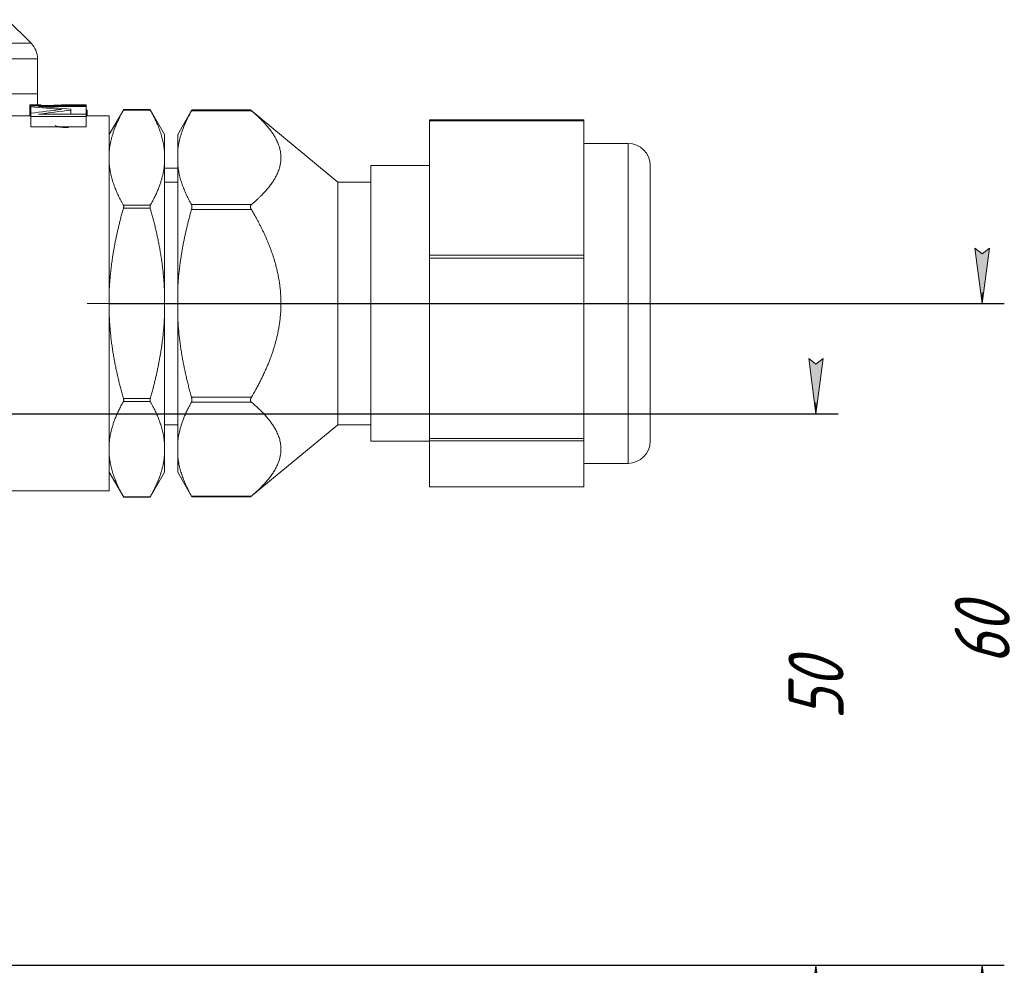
# Model space of a CAD drawing. Header units: millimetres. Extents: x -104 to 382, y -287 to 233.
# Tile 40 of 45: x 66 to 155, y 3 to 88. Entities that reach past the tile are written whole.
import ezdxf

# ---------------------------------------------------------------- set-up
doc = ezdxf.new("R2010")
doc.units = ezdxf.units.MM
for name, pattern in [('K5LT_AXLED', [12, 7.5, -1.5, 1.5, -1.5]), ('K5LT_BASIC', [0]), ('K5LT_THIN', [0])]:
    doc.linetypes.add(name, pattern=pattern)
doc.styles.add('KDIMTEXTSTYLE', font='GOST_AU.SHX', dxfattribs={"width": 0.96, "oblique": 15, "height": 5})
doc.dimstyles.new('KDIMSTYLE (1.00)', dxfattribs={"dimtxt": 5, "dimasz": 1, "dimexe": 2, "dimexo": 0, "dimgap": 1, "dimtad": 1, "dimtxsty": 'KDIMTEXTSTYLE', "dimsah": 1, "dimcen": 0, "dimdle": 1, "dimadec": 0, "dimazin": 0, "dimtfac": 0.667, "dimtmove": 0, "dimatfit": 3, "dimfxl": 1, "dimtvp": 1, "dimtolj": 1, "dimtzin": 0, "dimarcsym": 0})

# ---------------------------------------------------------------- blocks, each defined once
blk = doc.blocks.new('KDIMARROW_01')
blk.add_hatch(color=0).paths.add_polyline_path([(0, 0), (-5, 0.658), (-4.5, 0), (-5, -0.658)])
at = {"color": 0, "linetype": 'K5LT_THIN', "lineweight": 18}
for p, q in [((-4.5, 0), (-5, 0.658)), ((-5, 0.658), (0, 0)), ((0, 0), (-5, -0.658)), ((-5, -0.658), (-4.5, 0)), ((0, 0), (-1, 0))]:
    blk.add_line(p, q, dxfattribs=at)

msp = doc.modelspace()

# ---------------------------------------------------------------- linework, layer by layer
at = {"color": 150, "linetype": 'K5LT_BASIC', "lineweight": 20, "true_color": 0x0080ff}
for p, q in [((64.786, 88.214), (66.914, 86.086)), ((67.5, 81.5), (67.5, 84.672)), ((67.5, 80.5), (67.5, 81.5)), ((66.789, 79.5), (66.789, 80.487)), ((67.485, 80.5), (66.874, 80.5)), ((66.895, 80.419), (71.895, 80.419)), ((66.895, 80.301), (66.895, 80.419)), ((66.895, 79.731), (66.895, 80.301)), ((67.802, 80.488), (67.089, 80.488)), ((67.089, 80.419), (67.089, 80.488)), ((67.485, 80.5), (67.527, 80.5)), ((71.895, 80.339), (67.588, 80.339)), ((67.802, 80.489), (67.802, 80.488)), ((67.802, 80.419), (67.802, 80.488)), ((71.213, 80.5), (70.476, 80.5)), ((71.186, 80.419), (71.186, 80.483)), ((71.895, 80.483), (71.186, 80.483)), ((71.194, 80.5), (71.213, 80.5)), ((71.315, 80.5), (71.315, 80.5)), ((71.895, 80.5), (71.315, 80.5)), ((71.895, 80.5), (71.895, 80.483)), ((71.895, 80.419), (71.895, 80.483)), ((71.895, 80.419), (71.895, 80.339)), ((71.895, 79.64), (71.895, 80.339)), ((66.874, 79.5), (64.052, 79.5)), ((66.895, 79.5), (66.874, 79.5)), ((66.895, 79.428), (66.895, 79.731)), ((66.895, 78.488), (66.895, 79.428)), ((71.895, 79.428), (66.895, 79.428)), ((67.588, 79.64), (71.895, 79.64)), ((70.517, 80.103), (70.517, 80.008)), ((70.517, 79.64), (70.517, 80.008)), ((71.895, 79.64), (71.895, 79.428)), ((74, 79.5), (71.895, 79.5)), ((71.895, 78.488), (71.895, 79.428)), ((72, 79.5), (72, 79.907)), ((72, 79.5), (72, 79.907)), ((74, 77.797), (75.308, 80.063)), ((74, 79.5), (74, 45.5)), ((75.308, 80.063), (75.285, 80.023)), ((75.308, 80.063), (77.692, 80.063)), ((79, 77.797), (77.692, 80.063)), ((77.715, 80.023), (77.692, 80.063)), ((77.692, 80.063), (77.692, 80.063)), ((80.2, 77.797), (81.49, 80.032)), ((81.453, 79.965), (81.49, 80.032)), ((81.49, 80.032), (81.453, 79.965)), ((81.49, 80.032), (86.794, 80.032)), ((94.7, 73.5), (86.794, 80.032)), ((86.873, 79.965), (86.794, 80.032)), ((103, 79.135), (103, 79.045)), ((117, 79.135), (103, 79.135)), ((103, 79.045), (103, 66.883)), ((117, 79.045), (117, 79.135)), ((117, 79.045), (117, 66.883)), ((71.895, 78.488), (66.895, 78.488)), ((79, 76.307), (79, 77.797)), ((80.2, 76.307), (80.2, 77.797)), ((117, 77), (121, 77)), ((79, 75.107), (79, 76.307)), ((80.2, 76.307), (80.2, 75.107)), ((79, 63.701), (79, 75.107)), ((80.2, 63.701), (80.2, 75.107)), ((103, 75), (97.7, 75)), ((97.7, 62.5), (97.7, 75)), ((123, 50), (123, 75)), ((123, 73.5), (123, 75)), ((80.2, 74.75), (79, 74.75)), ((80.2, 73.5), (79, 73.5)), ((94.7, 57.034), (94.7, 73.5)), ((97.7, 73.5), (94.7, 73.5)), ((103, 66.883), (103, 66.592)), ((103, 66.592), (103, 50.256)), ((117, 66.592), (117, 66.883)), ((117, 66.592), (117, 50.256)), ((79, 61.299), (79, 63.701)), ((80.2, 63.701), (80.2, 61.299)), ((97.7, 50), (97.7, 62.5)), ((79, 49.893), (79, 61.299)), ((80.2, 49.893), (80.2, 61.299)), ((94.7, 51.5), (94.7, 57.034)), ((80.2, 51.5), (79, 51.5)), ((94.7, 51.5), (86.794, 44.968)), ((97.7, 51.5), (94.7, 51.5)), ((103, 50), (97.7, 50)), ((103, 50.256), (103, 50.047)), ((103, 50.047), (103, 45.874)), ((117, 50.047), (117, 50.256)), ((117, 50.047), (117, 45.874)), ((79, 48.693), (79, 49.893)), ((80.2, 49.893), (80.2, 48.693)), ((79, 47.203), (79, 48.693)), ((80.2, 47.203), (80.2, 48.693)), ((117, 48), (121, 48)), ((117, 48), (121, 48)), ((74, 47.203), (75.308, 44.937)), ((79, 47.203), (77.692, 44.937)), ((80.2, 47.203), (81.49, 44.968)), ((74, 45.5), (53.696, 45.5)), ((103, 45.874), (103, 45.865)), ((117, 45.865), (103, 45.865)), ((117, 45.865), (117, 45.874)), ((75.285, 44.977), (75.308, 44.937)), ((75.308, 44.937), (77.692, 44.937)), ((75.308, 44.937), (75.308, 44.937)), ((77.692, 44.937), (77.715, 44.977)), ((81.453, 45.035), (81.49, 44.968)), ((81.49, 44.968), (86.794, 44.968)), ((86.794, 44.968), (86.873, 45.035))]:
    msp.add_line(p, q, dxfattribs=at)
at = {"color": 7, "linetype": 'K5LT_THIN', "lineweight": 18}
for p, q in [((66.914, 86.086), (58.873, 86.086)), ((58.624, 84.672), (67.5, 84.672)), ((58.745, 81.5), (67.5, 81.5)), ((68.199, 80.419), (68.199, 80.434)), ((69.982, 80.419), (69.982, 80.493)), ((75.285, 80.023), (77.715, 80.023)), ((81.453, 79.965), (86.873, 79.965)), ((103, 79.045), (117, 79.045)), ((121, 77), (121, 52.111)), ((77.715, 71.391), (75.285, 71.391)), ((86.873, 71.449), (81.453, 71.449)), ((75.285, 71.131), (77.715, 71.131)), ((81.453, 71.016), (86.873, 71.016)), ((117, 66.883), (103, 66.883)), ((103, 66.592), (117, 66.592)), ((77.715, 53.869), (75.285, 53.869)), ((75.285, 53.609), (77.715, 53.609)), ((86.873, 53.984), (81.453, 53.984)), ((81.453, 53.551), (86.873, 53.551)), ((121, 52.111), (121, 48)), ((117, 50.256), (103, 50.256)), ((103, 50.047), (117, 50.047)), ((117, 45.874), (103, 45.874)), ((77.715, 44.977), (75.285, 44.977)), ((86.873, 45.035), (81.453, 45.035))]:
    msp.add_line(p, q, dxfattribs=at)
at = {"color": 30, "linetype": 'K5LT_AXLED', "lineweight": 18, "true_color": 0xff8000}
msp.add_line((125, 62.5), (72, 62.5), dxfattribs=at)
at = {"color": 150, "linetype": 'K5LT_BASIC', "lineweight": 20, "true_color": 0x0080ff}
for centre, start, end in [((65.5, 84.672), 0, 45), ((121, 75), 0, 90), ((121, 50), 270, 0)]:
    msp.add_arc(centre, 2, start, end, dxfattribs=at)
for points, knots in [([(66.874, 80.5), (66.873, 80.5), (66.861, 80.5), (66.833, 80.499), (66.799, 80.496), (66.789, 80.491), (66.789, 80.487)], [0.5369427, 0.5369427, 0.5369427, 0.5369427, 0.5490448, 0.6356252, 0.7919982, 1, 1, 1, 1]), ([(67.089, 80.488), (67.06, 80.49), (67.01, 80.494), (66.951, 80.498), (66.914, 80.499), (66.896, 80.5), (66.884, 80.5), (66.878, 80.5), (66.874, 80.5)], [0, 0, 0, 0, 0.2130919, 0.3713551, 0.4452501, 0.4911129, 0.5098101, 0.5369427, 0.5369427, 0.5369427, 0.5369427]), ([(67.369, 80.489), (67.369, 80.489), (67.369, 80.49), (67.371, 80.492), (67.374, 80.493), (67.379, 80.494), (67.385, 80.496), (67.393, 80.497), (67.403, 80.497), (67.413, 80.498), (67.425, 80.499), (67.438, 80.499), (67.451, 80.5), (67.465, 80.5), (67.477, 80.5), (67.483, 80.5), (67.485, 80.5)], [0, 0, 0, 0, 0.0587481, 0.118367, 0.178867, 0.2408647, 0.3040013, 0.3689171, 0.4348729, 0.5015599, 0.5679524, 0.6333409, 0.697914, 0.7609646, 0.8229003, 0.8415003, 0.8415003, 0.8415003, 0.8415003]), ([(67.527, 80.5), (67.531, 80.5), (67.538, 80.499), (67.55, 80.499), (67.563, 80.499), (67.575, 80.499), (67.586, 80.498), (67.598, 80.498), (67.61, 80.497), (67.621, 80.497), (67.632, 80.497), (67.644, 80.496), (67.655, 80.496), (67.666, 80.495), (67.677, 80.495), (67.688, 80.494), (67.698, 80.494), (67.708, 80.494), (67.719, 80.493), (67.73, 80.493), (67.742, 80.492), (67.752, 80.492), (67.761, 80.491), (67.769, 80.491), (67.776, 80.49), (67.783, 80.49), (67.79, 80.49), (67.796, 80.489), (67.8, 80.489), (67.802, 80.489)], [0, 0, 0, 0, 0.054534, 0.105873, 0.154517, 0.199669, 0.243213, 0.283897, 0.323049, 0.360348, 0.397361, 0.433592, 0.469542, 0.504979, 0.540203, 0.574357, 0.607817, 0.640537, 0.673149, 0.715897, 0.758175, 0.799924, 0.830367, 0.860225, 0.889115, 0.917638, 0.945416, 0.972828, 1, 1, 1, 1]), ([(68.199, 80.434), (68.189, 80.434), (68.169, 80.434), (68.139, 80.434), (68.11, 80.434), (68.082, 80.434), (68.054, 80.435), (68.028, 80.435), (68.003, 80.435), (67.978, 80.436), (67.955, 80.436), (67.933, 80.437), (67.911, 80.437), (67.891, 80.438), (67.872, 80.438), (67.853, 80.439), (67.836, 80.439), (67.819, 80.44), (67.808, 80.44), (67.802, 80.441)], [0, 0, 0, 0, 0.0365342, 0.0730356, 0.1093843, 0.1451585, 0.1805222, 0.2150058, 0.2489337, 0.2820429, 0.3148796, 0.3466841, 0.3777286, 0.40751, 0.4368017, 0.4648506, 0.4921752, 0.5184817, 0.5456673, 0.5456673, 0.5456673, 0.5456673]), ([(69.982, 80.493), (69.908, 80.491), (69.766, 80.487), (69.567, 80.479), (69.396, 80.471), (69.258, 80.465), (69.159, 80.46), (69.083, 80.456), (69.022, 80.453), (68.96, 80.451), (68.875, 80.447), (68.731, 80.442), (68.542, 80.437), (68.353, 80.434), (68.242, 80.434), (68.199, 80.434)], [0, 0, 0, 0, 0.088248, 0.176496, 0.264745, 0.336915, 0.393007, 0.433021, 0.471328, 0.507928, 0.555235, 0.639927, 0.79177, 0.920119, 1, 1, 1, 1]), ([(70.476, 80.5), (70.467, 80.5), (70.441, 80.5), (70.395, 80.5), (70.348, 80.5), (70.308, 80.499), (70.277, 80.499), (70.244, 80.498), (70.21, 80.498), (70.175, 80.497), (70.138, 80.497), (70.101, 80.496), (70.062, 80.495), (70.022, 80.494), (69.996, 80.493), (69.982, 80.493)], [0.5928004, 0.5928004, 0.5928004, 0.5928004, 0.6141748, 0.6604804, 0.7083652, 0.7334474, 0.759678, 0.7863772, 0.8144431, 0.8434088, 0.8736987, 0.9043978, 0.9359058, 0.9677781, 1, 1, 1, 1]), ([(71.186, 80.483), (71.167, 80.484), (71.131, 80.486), (71.076, 80.488), (71.023, 80.49), (70.971, 80.492), (70.92, 80.494), (70.871, 80.495), (70.824, 80.496), (70.78, 80.497), (70.738, 80.498), (70.697, 80.498), (70.66, 80.499), (70.625, 80.499), (70.593, 80.5), (70.562, 80.5), (70.533, 80.5), (70.505, 80.5), (70.486, 80.5), (70.476, 80.5), (70.476, 80.5)], [0, 0, 0, 0, 0.0433868, 0.0868253, 0.130237, 0.1730443, 0.2155357, 0.256304, 0.2957704, 0.3331146, 0.3696451, 0.4036286, 0.4358104, 0.4651775, 0.493453, 0.5194775, 0.5443492, 0.5678401, 0.5911225, 0.5928004, 0.5928004, 0.5928004, 0.5928004]), ([(72, 79.907), (72, 79.923), (71.997, 79.954), (71.983, 79.996), (71.964, 80.031), (71.944, 80.057), (71.926, 80.077), (71.91, 80.093), (71.899, 80.102), (71.895, 80.106)], [0, 0, 0, 0, 0.1246527, 0.2493054, 0.3507745, 0.42906, 0.4837348, 0.538468, 0.579713, 0.579713, 0.579713, 0.579713]), ([(75.285, 80.023), (75.246, 79.954), (75.17, 79.818), (75.062, 79.617), (74.961, 79.421), (74.866, 79.229), (74.777, 79.041), (74.694, 78.858), (74.618, 78.68), (74.547, 78.506), (74.481, 78.337), (74.421, 78.172), (74.366, 78.012), (74.316, 77.858), (74.271, 77.709), (74.23, 77.565), (74.193, 77.426), (74.16, 77.291), (74.131, 77.159), (74.104, 77.03), (74.08, 76.905), (74.059, 76.781), (74.041, 76.66), (74.025, 76.541), (74.011, 76.424), (74.004, 76.346), (74, 76.307)], [0, 0, 0, 0, 0.05067, 0.101093, 0.151067, 0.200335, 0.249245, 0.297144, 0.344382, 0.390622, 0.436556, 0.481172, 0.524807, 0.566815, 0.608151, 0.647838, 0.686551, 0.72395, 0.760999, 0.797043, 0.832428, 0.866828, 0.900897, 0.934286, 0.967324, 1, 1, 1, 1]), ([(79, 76.307), (78.992, 76.394), (78.973, 76.566), (78.935, 76.824), (78.888, 77.077), (78.833, 77.325), (78.771, 77.566), (78.702, 77.803), (78.627, 78.034), (78.547, 78.262), (78.462, 78.486), (78.371, 78.708), (78.275, 78.927), (78.174, 79.145), (78.068, 79.363), (77.957, 79.581), (77.839, 79.801), (77.757, 79.948), (77.715, 80.023)], [0, 0, 0, 0, 0.075486, 0.148942, 0.220482, 0.289212, 0.356459, 0.420869, 0.483653, 0.544235, 0.604268, 0.662706, 0.720243, 0.776528, 0.832691, 0.888437, 0.944198, 1, 1, 1, 1]), ([(81.453, 79.965), (81.414, 79.896), (81.338, 79.759), (81.231, 79.557), (81.13, 79.36), (81.036, 79.167), (80.948, 78.979), (80.867, 78.796), (80.792, 78.618), (80.722, 78.444), (80.658, 78.276), (80.6, 78.112), (80.547, 77.954), (80.499, 77.802), (80.455, 77.656), (80.417, 77.515), (80.382, 77.38), (80.351, 77.249), (80.323, 77.121), (80.298, 76.997), (80.275, 76.876), (80.256, 76.758), (80.239, 76.643), (80.224, 76.53), (80.211, 76.418), (80.203, 76.344), (80.2, 76.307)], [0, 0, 0, 0, 0.051921, 0.103552, 0.154685, 0.205022, 0.254954, 0.303737, 0.351767, 0.398659, 0.4452, 0.490237, 0.53415, 0.576204, 0.617497, 0.656902, 0.69519, 0.731985, 0.768387, 0.803641, 0.838134, 0.871498, 0.904494, 0.936725, 0.968564, 1, 1, 1, 1]), ([(86.873, 71.449), (87.014, 71.568), (87.216, 71.745), (87.466, 71.977), (87.645, 72.148), (87.816, 72.318), (87.978, 72.487), (88.133, 72.655), (88.279, 72.821), (88.417, 72.987), (88.548, 73.151), (88.67, 73.315), (88.784, 73.477), (88.889, 73.638), (88.987, 73.798), (89.076, 73.956), (89.158, 74.112), (89.239, 74.284), (89.317, 74.472), (89.389, 74.674), (89.443, 74.857), (89.483, 75.023), (89.511, 75.172), (89.533, 75.321), (89.548, 75.469), (89.555, 75.598), (89.556, 75.697), (89.555, 75.796), (89.55, 75.915), (89.537, 76.063), (89.516, 76.212), (89.486, 76.378), (89.443, 76.56), (89.383, 76.759), (89.311, 76.957), (89.227, 77.156), (89.131, 77.355), (89.032, 77.538), (88.933, 77.705), (88.838, 77.855), (88.737, 78.005), (88.63, 78.154), (88.517, 78.301), (88.4, 78.448), (88.279, 78.593), (88.154, 78.735), (88.025, 78.876), (87.893, 79.016), (87.757, 79.155), (87.619, 79.291), (87.477, 79.427), (87.332, 79.561), (87.135, 79.74), (86.979, 79.874), (86.873, 79.965)], [0, 0, 0, 0, 0.036892, 0.055348, 0.073856, 0.092383, 0.111027, 0.129751, 0.148611, 0.167528, 0.18655, 0.205643, 0.224802, 0.243976, 0.263134, 0.282249, 0.301289, 0.320293, 0.345423, 0.370459, 0.395414, 0.41407, 0.43271, 0.451364, 0.470049, 0.488762, 0.499994, 0.507471, 0.526181, 0.544892, 0.563595, 0.582298, 0.607154, 0.631901, 0.656557, 0.681009, 0.705343, 0.729531, 0.747528, 0.765512, 0.783259, 0.800799, 0.817971, 0.834964, 0.851467, 0.867663, 0.883404, 0.898998, 0.914185, 0.929094, 0.943601, 0.957987, 0.972113, 1, 1, 1, 1]), ([(69.099, 78.608), (69.138, 78.593), (69.208, 78.565), (69.314, 78.535), (69.402, 78.514), (69.478, 78.498), (69.558, 78.484), (69.651, 78.47), (69.762, 78.458), (69.899, 78.447), (70.078, 78.438), (70.223, 78.437), (70.306, 78.436)], [0, 0, 0, 0, 0.150983, 0.269139, 0.34894, 0.417237, 0.48872, 0.569916, 0.653785, 0.74709, 0.862495, 1, 1, 1, 1]), ([(74, 75.107), (74.008, 75.02), (74.027, 74.848), (74.065, 74.59), (74.112, 74.337), (74.167, 74.089), (74.229, 73.847), (74.298, 73.61), (74.373, 73.379), (74.453, 73.152), (74.538, 72.928), (74.629, 72.706), (74.725, 72.486), (74.826, 72.268), (74.932, 72.051), (75.043, 71.833), (75.161, 71.613), (75.243, 71.465), (75.285, 71.391)], [0, 0, 0, 0, 0.075486, 0.148942, 0.220482, 0.289212, 0.356459, 0.420869, 0.483653, 0.544235, 0.604268, 0.662706, 0.720243, 0.776528, 0.832691, 0.888437, 0.944198, 1, 1, 1, 1]), ([(77.715, 71.391), (77.754, 71.46), (77.83, 71.596), (77.938, 71.797), (78.039, 71.993), (78.134, 72.185), (78.223, 72.373), (78.306, 72.556), (78.382, 72.734), (78.453, 72.908), (78.519, 73.077), (78.579, 73.242), (78.634, 73.401), (78.684, 73.556), (78.729, 73.704), (78.77, 73.848), (78.807, 73.987), (78.84, 74.123), (78.869, 74.254), (78.896, 74.383), (78.92, 74.509), (78.941, 74.632), (78.959, 74.753), (78.975, 74.872), (78.989, 74.99), (78.996, 75.068), (79, 75.107)], [0, 0, 0, 0, 0.05067, 0.101093, 0.151067, 0.200335, 0.249245, 0.297144, 0.344382, 0.390622, 0.436556, 0.481172, 0.524807, 0.566815, 0.608151, 0.647838, 0.686551, 0.72395, 0.760999, 0.797043, 0.832428, 0.866828, 0.900897, 0.934286, 0.967324, 1, 1, 1, 1]), ([(80.2, 75.107), (80.208, 75.021), (80.227, 74.85), (80.264, 74.595), (80.311, 74.344), (80.365, 74.099), (80.426, 73.86), (80.494, 73.625), (80.567, 73.397), (80.645, 73.173), (80.729, 72.952), (80.817, 72.734), (80.911, 72.518), (81.009, 72.305), (81.111, 72.092), (81.219, 71.879), (81.333, 71.665), (81.412, 71.521), (81.453, 71.449)], [0, 0, 0, 0, 0.075833, 0.149632, 0.221509, 0.290545, 0.358085, 0.42271, 0.48566, 0.546322, 0.6064, 0.664785, 0.722188, 0.778228, 0.834084, 0.889434, 0.944721, 1, 1, 1, 1]), ([(75.285, 71.391), (75.287, 71.388), (75.291, 71.381), (75.296, 71.367), (75.301, 71.349), (75.305, 71.33), (75.307, 71.313), (75.308, 71.299), (75.308, 71.289), (75.308, 71.278), (75.308, 71.263), (75.306, 71.237), (75.302, 71.206), (75.296, 71.176), (75.291, 71.151), (75.287, 71.137), (75.285, 71.131)], [0, 0, 0, 0, 0.058551, 0.134616, 0.226858, 0.315393, 0.382266, 0.431879, 0.483805, 0.500041, 0.556245, 0.651749, 0.76701, 0.865186, 0.941783, 1, 1, 1, 1]), ([(77.715, 71.131), (77.713, 71.137), (77.709, 71.151), (77.704, 71.175), (77.699, 71.202), (77.695, 71.227), (77.693, 71.247), (77.692, 71.263), (77.692, 71.274), (77.692, 71.285), (77.692, 71.3), (77.694, 71.322), (77.698, 71.346), (77.704, 71.367), (77.709, 71.381), (77.713, 71.388), (77.715, 71.391)], [0, 0, 0, 0, 0.058551, 0.134616, 0.226858, 0.315393, 0.382266, 0.431879, 0.483805, 0.500041, 0.556245, 0.651749, 0.76701, 0.865186, 0.941783, 1, 1, 1, 1]), ([(81.453, 71.449), (81.453, 71.448), (81.455, 71.445), (81.457, 71.441), (81.459, 71.437), (81.461, 71.432), (81.464, 71.426), (81.467, 71.417), (81.472, 71.404), (81.476, 71.389), (81.48, 71.374), (81.482, 71.363), (81.483, 71.354), (81.485, 71.347), (81.486, 71.34), (81.487, 71.332), (81.487, 71.324), (81.488, 71.314), (81.489, 71.305), (81.489, 71.297), (81.49, 71.289), (81.49, 71.281), (81.49, 71.273), (81.49, 71.265), (81.49, 71.257), (81.49, 71.249), (81.49, 71.241), (81.489, 71.233), (81.489, 71.223), (81.488, 71.21), (81.487, 71.194), (81.485, 71.176), (81.483, 71.159), (81.48, 71.14), (81.476, 71.119), (81.472, 71.095), (81.467, 71.073), (81.463, 71.054), (81.458, 71.036), (81.455, 71.023), (81.453, 71.016)], [0, 0, 0, 0, 0.014524, 0.029529, 0.045009, 0.061437, 0.078325, 0.106888, 0.14701, 0.19903, 0.240229, 0.270485, 0.289174, 0.307503, 0.325168, 0.342519, 0.365496, 0.388766, 0.41229, 0.430153, 0.448016, 0.465868, 0.483672, 0.501468, 0.519268, 0.537068, 0.554897, 0.572693, 0.59046, 0.617322, 0.653747, 0.692224, 0.723757, 0.757152, 0.799787, 0.851712, 0.893656, 0.925815, 0.958059, 1, 1, 1, 1]), ([(86.873, 71.016), (86.867, 71.025), (86.856, 71.045), (86.839, 71.079), (86.821, 71.12), (86.807, 71.164), (86.798, 71.206), (86.794, 71.24), (86.793, 71.264), (86.794, 71.288), (86.797, 71.318), (86.806, 71.353), (86.819, 71.383), (86.834, 71.407), (86.851, 71.429), (86.865, 71.442), (86.873, 71.449)], [0, 0, 0, 0, 0.053931, 0.123155, 0.204547, 0.295911, 0.378145, 0.456208, 0.499995, 0.532125, 0.612192, 0.701754, 0.782446, 0.85173, 0.918076, 1, 1, 1, 1]), ([(75.285, 71.131), (75.246, 70.994), (75.17, 70.722), (75.062, 70.321), (74.961, 69.928), (74.866, 69.543), (74.777, 69.168), (74.694, 68.802), (74.618, 68.446), (74.547, 68.098), (74.481, 67.759), (74.421, 67.429), (74.366, 67.111), (74.316, 66.803), (74.271, 66.505), (74.23, 66.217), (74.193, 65.939), (74.16, 65.669), (74.131, 65.405), (74.104, 65.147), (74.08, 64.895), (74.059, 64.649), (74.041, 64.407), (74.02, 64.091), (74.007, 63.856), (74, 63.701)], [0, 0, 0, 0, 0.05067, 0.101093, 0.151067, 0.200335, 0.249245, 0.297144, 0.344382, 0.390622, 0.436556, 0.481172, 0.524807, 0.566815, 0.608151, 0.647838, 0.686551, 0.72395, 0.760999, 0.797043, 0.832428, 0.866828, 0.900897, 0.934286, 1, 1, 1, 1]), ([(79, 63.701), (78.992, 63.874), (78.973, 64.218), (78.935, 64.738), (78.887, 65.244), (78.832, 65.74), (78.771, 66.219), (78.702, 66.693), (78.627, 67.155), (78.547, 67.61), (78.462, 68.058), (78.371, 68.503), (78.275, 68.941), (78.174, 69.377), (78.068, 69.812), (77.957, 70.249), (77.839, 70.688), (77.757, 70.983), (77.715, 71.131)], [0, 0, 0, 0, 0.075486, 0.148942, 0.222404, 0.289212, 0.356459, 0.420869, 0.483653, 0.544235, 0.604268, 0.662706, 0.720243, 0.776528, 0.832691, 0.888437, 0.944198, 1, 1, 1, 1]), ([(81.453, 71.016), (81.414, 70.878), (81.338, 70.604), (81.231, 70.2), (81.13, 69.806), (81.036, 69.42), (80.948, 69.044), (80.867, 68.678), (80.792, 68.322), (80.722, 67.975), (80.658, 67.638), (80.6, 67.31), (80.547, 66.995), (80.497, 66.679), (80.454, 66.387), (80.415, 66.106), (80.382, 65.846), (80.351, 65.584), (80.323, 65.329), (80.298, 65.08), (80.275, 64.839), (80.256, 64.603), (80.239, 64.372), (80.219, 64.072), (80.207, 63.849), (80.2, 63.701)], [0, 0, 0, 0, 0.051921, 0.103552, 0.154685, 0.205022, 0.254954, 0.303737, 0.351767, 0.398659, 0.4452, 0.490237, 0.53415, 0.576204, 0.622288, 0.656902, 0.69519, 0.731985, 0.768387, 0.803641, 0.838134, 0.871498, 0.904494, 0.936725, 1, 1, 1, 1]), ([(86.873, 53.984), (87.014, 54.223), (87.216, 54.577), (87.466, 55.04), (87.645, 55.383), (87.816, 55.723), (87.978, 56.06), (88.133, 56.396), (88.279, 56.729), (88.417, 57.06), (88.548, 57.388), (88.67, 57.715), (88.784, 58.04), (88.889, 58.362), (88.987, 58.681), (89.076, 58.998), (89.158, 59.311), (89.232, 59.627), (89.283, 59.866), (89.336, 60.137), (89.389, 60.434), (89.443, 60.802), (89.483, 61.134), (89.512, 61.431), (89.533, 61.728), (89.548, 62.025), (89.555, 62.282), (89.556, 62.514), (89.554, 62.712), (89.548, 62.95), (89.537, 63.213), (89.516, 63.511), (89.486, 63.842), (89.443, 64.206), (89.383, 64.604), (89.311, 65.001), (89.227, 65.399), (89.131, 65.797), (89.032, 66.163), (88.933, 66.496), (88.838, 66.796), (88.737, 67.096), (88.63, 67.393), (88.517, 67.689), (88.4, 67.982), (88.279, 68.271), (88.154, 68.556), (88.025, 68.839), (87.893, 69.118), (87.757, 69.395), (87.619, 69.669), (87.477, 69.94), (87.332, 70.209), (87.135, 70.565), (86.979, 70.835), (86.873, 71.016)], [0, 0, 0, 0, 0.036892, 0.055348, 0.073856, 0.092383, 0.111027, 0.129751, 0.148611, 0.167528, 0.18655, 0.205643, 0.224802, 0.243976, 0.263134, 0.282249, 0.301289, 0.320293, 0.340352, 0.345423, 0.370459, 0.395414, 0.41421, 0.43271, 0.451364, 0.470049, 0.488762, 0.499994, 0.513933, 0.526181, 0.544892, 0.563595, 0.582298, 0.607154, 0.631901, 0.656557, 0.681009, 0.705343, 0.729531, 0.747528, 0.765512, 0.783259, 0.800799, 0.817971, 0.834964, 0.851467, 0.867663, 0.883404, 0.898998, 0.914185, 0.929094, 0.943601, 0.957987, 0.972113, 1, 1, 1, 1]), ([(74, 61.299), (74.008, 61.126), (74.027, 60.782), (74.065, 60.262), (74.113, 59.756), (74.168, 59.26), (74.229, 58.781), (74.298, 58.307), (74.373, 57.845), (74.453, 57.39), (74.538, 56.942), (74.629, 56.497), (74.725, 56.059), (74.826, 55.623), (74.932, 55.188), (75.043, 54.751), (75.161, 54.312), (75.243, 54.017), (75.285, 53.869)], [0, 0, 0, 0, 0.075486, 0.148942, 0.222404, 0.289212, 0.356459, 0.420869, 0.483653, 0.544235, 0.604268, 0.662706, 0.720243, 0.776528, 0.832691, 0.888437, 0.944198, 1, 1, 1, 1]), ([(77.715, 53.869), (77.754, 54.006), (77.83, 54.278), (77.938, 54.679), (78.039, 55.072), (78.134, 55.457), (78.223, 55.832), (78.306, 56.198), (78.382, 56.554), (78.453, 56.902), (78.519, 57.241), (78.579, 57.571), (78.634, 57.889), (78.684, 58.197), (78.729, 58.495), (78.77, 58.783), (78.807, 59.061), (78.84, 59.331), (78.869, 59.595), (78.896, 59.853), (78.92, 60.105), (78.941, 60.351), (78.959, 60.593), (78.98, 60.909), (78.993, 61.144), (79, 61.299)], [0, 0, 0, 0, 0.05067, 0.101093, 0.151067, 0.200335, 0.249245, 0.297144, 0.344382, 0.390622, 0.436556, 0.481172, 0.524807, 0.566815, 0.608151, 0.647838, 0.686551, 0.72395, 0.760999, 0.797043, 0.832428, 0.866828, 0.900897, 0.934286, 1, 1, 1, 1]), ([(80.2, 61.299), (80.208, 61.128), (80.227, 60.786), (80.265, 60.266), (80.312, 59.766), (80.366, 59.274), (80.426, 58.805), (80.494, 58.337), (80.567, 57.881), (80.645, 57.432), (80.729, 56.99), (80.817, 56.553), (80.911, 56.123), (81.009, 55.696), (81.111, 55.271), (81.219, 54.844), (81.333, 54.416), (81.412, 54.128), (81.453, 53.984)], [0, 0, 0, 0, 0.075833, 0.149632, 0.225499, 0.290545, 0.358085, 0.42271, 0.48566, 0.546322, 0.6064, 0.664785, 0.722188, 0.778228, 0.834084, 0.889434, 0.944721, 1, 1, 1, 1]), ([(75.285, 53.609), (75.246, 53.54), (75.17, 53.404), (75.062, 53.203), (74.961, 53.007), (74.866, 52.815), (74.777, 52.627), (74.694, 52.444), (74.618, 52.266), (74.547, 52.092), (74.481, 51.923), (74.421, 51.758), (74.366, 51.599), (74.316, 51.444), (74.271, 51.296), (74.23, 51.152), (74.193, 51.013), (74.16, 50.877), (74.131, 50.746), (74.104, 50.617), (74.08, 50.491), (74.059, 50.368), (74.041, 50.247), (74.025, 50.128), (74.011, 50.01), (74.004, 49.932), (74, 49.893)], [0, 0, 0, 0, 0.05067, 0.101093, 0.151067, 0.200335, 0.249245, 0.297144, 0.344382, 0.390622, 0.436556, 0.481172, 0.524807, 0.566815, 0.608151, 0.647838, 0.686551, 0.72395, 0.760999, 0.797043, 0.832428, 0.866828, 0.900897, 0.934286, 0.967324, 1, 1, 1, 1]), ([(75.285, 53.869), (75.287, 53.863), (75.291, 53.849), (75.296, 53.825), (75.301, 53.798), (75.305, 53.773), (75.307, 53.753), (75.308, 53.737), (75.308, 53.726), (75.308, 53.715), (75.308, 53.7), (75.306, 53.678), (75.302, 53.654), (75.296, 53.633), (75.291, 53.619), (75.287, 53.612), (75.285, 53.609)], [0, 0, 0, 0, 0.058551, 0.134616, 0.226858, 0.315393, 0.382266, 0.431879, 0.483805, 0.500041, 0.556245, 0.651749, 0.76701, 0.865186, 0.941783, 1, 1, 1, 1]), ([(77.715, 53.609), (77.713, 53.612), (77.709, 53.619), (77.704, 53.633), (77.699, 53.651), (77.695, 53.67), (77.693, 53.687), (77.692, 53.701), (77.692, 53.711), (77.692, 53.722), (77.692, 53.737), (77.694, 53.763), (77.698, 53.794), (77.704, 53.824), (77.709, 53.849), (77.713, 53.863), (77.715, 53.869)], [0, 0, 0, 0, 0.058551, 0.134616, 0.226858, 0.315393, 0.382266, 0.431879, 0.483805, 0.500041, 0.556245, 0.651749, 0.76701, 0.865186, 0.941783, 1, 1, 1, 1]), ([(79, 49.893), (78.992, 49.98), (78.973, 50.152), (78.935, 50.41), (78.888, 50.663), (78.833, 50.911), (78.771, 51.153), (78.702, 51.39), (78.627, 51.621), (78.547, 51.848), (78.462, 52.072), (78.371, 52.294), (78.275, 52.514), (78.174, 52.732), (78.068, 52.949), (77.957, 53.167), (77.839, 53.387), (77.757, 53.535), (77.715, 53.609)], [0, 0, 0, 0, 0.075486, 0.148942, 0.220482, 0.289212, 0.356459, 0.420869, 0.483653, 0.544235, 0.604268, 0.662706, 0.720243, 0.776528, 0.832691, 0.888437, 0.944198, 1, 1, 1, 1]), ([(81.453, 53.551), (81.414, 53.482), (81.338, 53.345), (81.231, 53.143), (81.13, 52.946), (81.036, 52.753), (80.948, 52.565), (80.867, 52.382), (80.792, 52.204), (80.722, 52.031), (80.658, 51.862), (80.6, 51.698), (80.547, 51.541), (80.499, 51.389), (80.455, 51.243), (80.417, 51.102), (80.382, 50.966), (80.351, 50.835), (80.323, 50.708), (80.298, 50.583), (80.275, 50.462), (80.256, 50.344), (80.239, 50.229), (80.224, 50.116), (80.211, 50.004), (80.203, 49.93), (80.2, 49.893)], [0, 0, 0, 0, 0.051921, 0.103552, 0.154685, 0.205022, 0.254954, 0.303737, 0.351767, 0.398659, 0.4452, 0.490237, 0.53415, 0.576204, 0.617497, 0.656902, 0.69519, 0.731985, 0.768387, 0.803641, 0.838134, 0.871498, 0.904494, 0.936725, 0.968564, 1, 1, 1, 1]), ([(81.453, 53.984), (81.453, 53.982), (81.455, 53.976), (81.457, 53.969), (81.459, 53.961), (81.461, 53.952), (81.464, 53.941), (81.467, 53.926), (81.472, 53.905), (81.476, 53.882), (81.48, 53.861), (81.482, 53.846), (81.483, 53.835), (81.485, 53.825), (81.486, 53.817), (81.487, 53.807), (81.487, 53.797), (81.488, 53.785), (81.489, 53.775), (81.489, 53.766), (81.49, 53.758), (81.49, 53.749), (81.49, 53.741), (81.49, 53.733), (81.49, 53.726), (81.49, 53.718), (81.49, 53.71), (81.489, 53.702), (81.489, 53.693), (81.488, 53.682), (81.487, 53.668), (81.485, 53.654), (81.483, 53.64), (81.48, 53.627), (81.476, 53.611), (81.472, 53.596), (81.467, 53.582), (81.463, 53.572), (81.458, 53.561), (81.455, 53.555), (81.453, 53.551)], [0, 0, 0, 0, 0.014524, 0.029529, 0.045009, 0.061437, 0.078325, 0.106888, 0.14701, 0.19903, 0.240229, 0.270485, 0.289174, 0.307503, 0.325168, 0.342519, 0.365496, 0.388766, 0.41229, 0.430153, 0.448016, 0.465868, 0.483672, 0.501468, 0.519268, 0.537068, 0.554897, 0.572693, 0.59046, 0.617322, 0.653747, 0.692224, 0.723757, 0.757152, 0.799787, 0.851712, 0.893656, 0.925815, 0.958059, 1, 1, 1, 1]), ([(86.873, 53.551), (86.867, 53.555), (86.856, 53.566), (86.839, 53.586), (86.821, 53.612), (86.807, 53.644), (86.798, 53.678), (86.794, 53.708), (86.793, 53.732), (86.794, 53.757), (86.797, 53.79), (86.806, 53.832), (86.819, 53.873), (86.834, 53.909), (86.851, 53.946), (86.865, 53.971), (86.873, 53.984)], [0, 0, 0, 0, 0.053931, 0.123155, 0.204547, 0.295911, 0.378145, 0.456208, 0.499995, 0.532125, 0.612192, 0.701754, 0.782446, 0.85173, 0.918076, 1, 1, 1, 1]), ([(86.873, 45.035), (87.014, 45.155), (87.216, 45.332), (87.466, 45.563), (87.645, 45.735), (87.816, 45.905), (87.978, 46.073), (88.133, 46.241), (88.279, 46.407), (88.417, 46.573), (88.548, 46.737), (88.67, 46.901), (88.784, 47.063), (88.889, 47.224), (88.987, 47.384), (89.076, 47.542), (89.158, 47.699), (89.239, 47.871), (89.317, 48.058), (89.389, 48.26), (89.443, 48.444), (89.483, 48.61), (89.511, 48.758), (89.533, 48.907), (89.548, 49.055), (89.555, 49.184), (89.556, 49.283), (89.555, 49.382), (89.55, 49.501), (89.537, 49.65), (89.516, 49.799), (89.486, 49.964), (89.443, 50.146), (89.383, 50.345), (89.311, 50.544), (89.227, 50.742), (89.131, 50.942), (89.032, 51.124), (88.933, 51.291), (88.838, 51.441), (88.737, 51.591), (88.63, 51.74), (88.517, 51.888), (88.4, 52.034), (88.279, 52.179), (88.154, 52.321), (88.025, 52.463), (87.893, 52.602), (87.757, 52.741), (87.619, 52.877), (87.477, 53.013), (87.332, 53.148), (87.135, 53.326), (86.979, 53.461), (86.873, 53.551)], [0, 0, 0, 0, 0.036892, 0.055348, 0.073856, 0.092383, 0.111027, 0.129751, 0.148611, 0.167528, 0.18655, 0.205643, 0.224802, 0.243976, 0.263134, 0.282249, 0.301289, 0.320293, 0.345423, 0.370459, 0.395414, 0.41407, 0.43271, 0.451364, 0.470049, 0.488762, 0.499994, 0.507471, 0.526181, 0.544892, 0.563595, 0.582298, 0.607154, 0.631901, 0.656557, 0.681009, 0.705343, 0.729531, 0.747528, 0.765512, 0.783259, 0.800799, 0.817971, 0.834964, 0.851467, 0.867663, 0.883404, 0.898998, 0.914185, 0.929094, 0.943601, 0.957987, 0.972113, 1, 1, 1, 1]), ([(74, 48.693), (74.008, 48.606), (74.027, 48.434), (74.065, 48.176), (74.112, 47.923), (74.167, 47.675), (74.229, 47.434), (74.298, 47.197), (74.373, 46.966), (74.453, 46.738), (74.538, 46.514), (74.629, 46.292), (74.725, 46.073), (74.826, 45.855), (74.932, 45.637), (75.043, 45.419), (75.161, 45.199), (75.243, 45.052), (75.285, 44.977)], [0, 0, 0, 0, 0.075486, 0.148942, 0.220482, 0.289212, 0.356459, 0.420869, 0.483653, 0.544235, 0.604268, 0.662706, 0.720243, 0.776528, 0.832691, 0.888437, 0.944198, 1, 1, 1, 1]), ([(77.715, 44.977), (77.754, 45.046), (77.83, 45.182), (77.938, 45.383), (78.039, 45.579), (78.134, 45.771), (78.223, 45.959), (78.306, 46.142), (78.382, 46.32), (78.453, 46.494), (78.519, 46.663), (78.579, 46.828), (78.634, 46.988), (78.684, 47.142), (78.729, 47.291), (78.77, 47.435), (78.807, 47.574), (78.84, 47.709), (78.869, 47.841), (78.896, 47.97), (78.92, 48.095), (78.941, 48.219), (78.959, 48.34), (78.975, 48.459), (78.989, 48.576), (78.996, 48.654), (79, 48.693)], [0, 0, 0, 0, 0.05067, 0.101093, 0.151067, 0.200335, 0.249245, 0.297144, 0.344382, 0.390622, 0.436556, 0.481172, 0.524807, 0.566815, 0.608151, 0.647838, 0.686551, 0.72395, 0.760999, 0.797043, 0.832428, 0.866828, 0.900897, 0.934286, 0.967324, 1, 1, 1, 1]), ([(80.2, 48.693), (80.208, 48.607), (80.227, 48.436), (80.264, 48.181), (80.311, 47.931), (80.365, 47.685), (80.426, 47.446), (80.494, 47.212), (80.567, 46.984), (80.645, 46.759), (80.729, 46.538), (80.817, 46.32), (80.911, 46.105), (81.009, 45.891), (81.111, 45.678), (81.219, 45.465), (81.333, 45.251), (81.412, 45.107), (81.453, 45.035)], [0, 0, 0, 0, 0.075833, 0.149632, 0.221509, 0.290545, 0.358085, 0.42271, 0.48566, 0.546322, 0.6064, 0.664785, 0.722188, 0.778228, 0.834084, 0.889434, 0.944721, 1, 1, 1, 1])]:
    msp.add_open_spline(points, degree=3, knots=knots, dxfattribs=at)
for points in [[(69.678, 80.066), (68.75, 80.159), (67.823, 80.237), (66.895, 80.301)], [(67.588, 80.339), (68.564, 80.278), (69.541, 80.199), (70.517, 80.103)], [(71.213, 80.5), (71.25, 80.5), (71.284, 80.5), (71.315, 80.5)], [(66.895, 79.731), (67.823, 79.858), (68.75, 79.97), (69.678, 80.066)], [(70.517, 80.008), (69.541, 79.902), (68.564, 79.78), (67.588, 79.64)]]:
    msp.add_open_spline(points, degree=3, dxfattribs=at)

# ---------------------------------------------------------------- dimensions: what is measured, and where the dimension line sits
at = {"color": 7}
for base, p1, p2, location in [((153.089, 2.5), (74, 62.5), (-1.619, 2.5), (153.089, 32.5)), ((138.028, 2.5), (3, 52.5), (41.762, 2.5), (138.028, 27.5))]:
    msp.add_linear_dim(base=base, p1=p1, p2=p2, angle=90, location=location, dimstyle='KDIMSTYLE (1.00)', override={"dimexo": 0, "dimpost": '\\H5.0;\\W0.965;\\Q15;<>', "dimblk1": 'KDIMARROW_01', "dimblk2": 'KDIMARROW_01', "dimse1": 0, "dimse2": 0, "dimclrt": 7, "dimtolj": 1}, dxfattribs=at).render()

doc.saveas('drawing.dxf')
